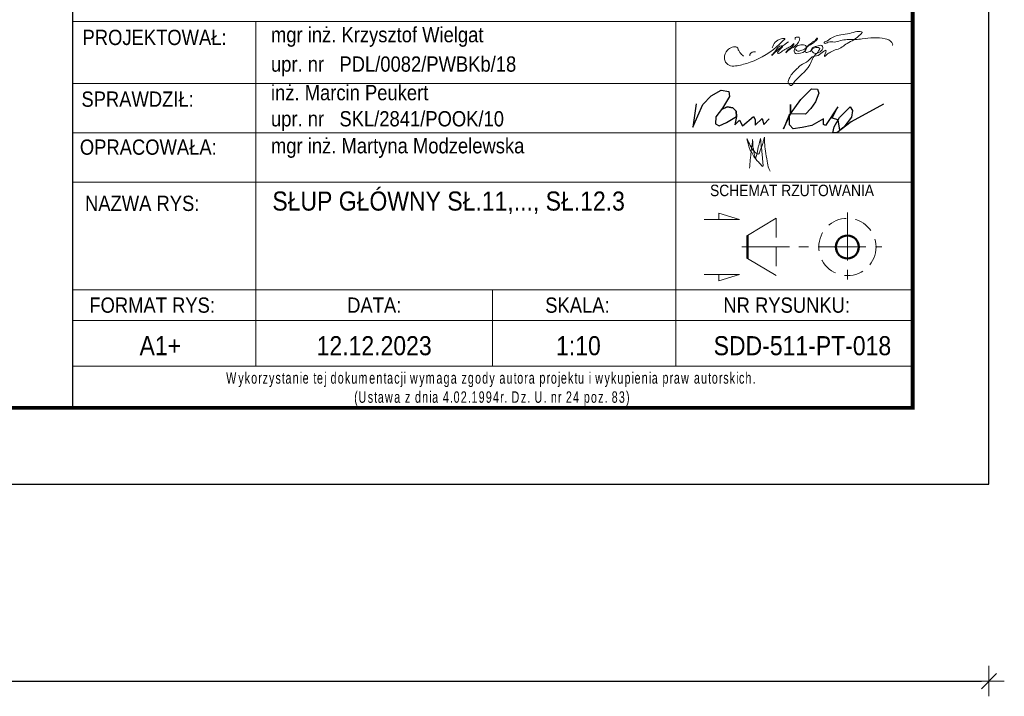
# Model space of a CAD drawing. Header units: millimetres. Extents: x 2097 to 3301, y 14853 to 15503.
# Tile 67 of 97: x 3172 to 3301, y 14853 to 14941. Entities that reach past the tile are written whole.
import ezdxf
from ezdxf.enums import TextEntityAlignment as Align

# ---------------------------------------------------------------- set-up
doc = ezdxf.new("R2010")
doc.units = ezdxf.units.MM
doc.header["$LTSCALE"] = 10
doc.linetypes.add('HIDDEN', pattern=[0.375, 0.25, -0.125])
doc.linetypes.add('MITTE', pattern=[2, 1.25, -0.25, 0.25, -0.25])
doc.layers.get('Defpoints').update_dxf_attribs({"color": 1})
doc.layers.add('_FORMATKA', color=8, linetype='Continuous', plot=False)
for name, color, linetype, lineweight in [('_RAMKA', 7, 'Continuous', 35), ('PS_DIM', 4, 'Continuous', 13), ('PS_Hidden', 2, 'HIDDEN', 9), ('PS_MIDLINE', 5, 'MITTE', 13), ('PS_Pos', 1, 'Continuous', 15), ('PS_SOLID', 7, 'Continuous', 30), ('PS_TEXT', 3, 'Continuous', 18)]:
    doc.layers.add(name, color=color, linetype=linetype, lineweight=lineweight)
doc.layers.add('_tabelka', color=7, linetype='Continuous')
doc.styles.add('gil', font='txt', dxfattribs={"width": 0.9})
doc.styles.add('simplex', font='simplex.shx', dxfattribs={"width": 0.75})
doc.dimstyles.new('1_10_PRZ', dxfattribs={"dimtxt": 2, "dimasz": 1, "dimexe": 2, "dimexo": 5, "dimgap": 1, "dimtad": 1, "dimdec": 0, "dimlfac": 10, "dimtxsty": 'simplex', "dimblk": 'dimznak', "dimcen": 2, "dimse1": 1, "dimse2": 1, "dimclrt": 3, "dimadec": 1, "dimazin": 0, "dimtfac": 1, "dimtdec": 0, "dimtix": 1, "dimtmove": 2, "dimatfit": 3, "dimldrblk": 'dim-grot', "dimfxl": 1, "dimarcsym": 0})

# ---------------------------------------------------------------- blocks, each defined once
blk = doc.blocks.new('A$C077725B1')
at = {"layer": 'PS_SOLID', "color": 5, "lineweight": 25}
for points in [[(0.45, 3.96), (0, 0.74), (1.35, 3.86), (2.53, 5.09), (3.87, 5.86), (4.96, 5.66), (5.03, 4.97), (4.09, 3.39), (3.17, 2.17), (3.12, 1.2), (3.6, 0.93), (4.61, 1.41), (5.99, 2.21), (5.97, 2.95), (5.49, 3.43), (4.71, 3.58), (3.95, 3.2), (4.71, 3.58), (5.49, 3.43), (5.97, 2.95), (5.99, 2.21), (5.79, 1.09), (6.4, 1.71), (6.83, 0.96), (8.36, 2.21), (8.58, 1.82), (8.58, 1.03), (9.53, 1.97), (9.77, 1.14), (10.51, 1.89)], [(26.25, 3.91), (21.8, 1.47), (19.81, 0), (19.26, 0), (19.47, 0.79), (20.21, 2.08), (21.68, 3.55), (21.99, 3.05), (21.86, 2.14), (20.81, 0.74), (20.25, 0.33), (20.03, 1.78), (19.17, 1.98), (19.96, 3.54), (18.27, 0.97), (18, 1.12), (18, 1.91), (16.37, 0.97), (15.05, 0.72), (13.81, 0.54), (13.29, 1.06), (13.29, 2.56), (12.47, 0.52), (13.42, 2.59), (13.42, 3.89), (13.42, 2.59), (14.85, 4.56), (16.34, 6.04), (17.15, 6.01), (17.36, 5.44), (16.89, 4.25), (16.25, 3.31), (15.51, 2.56), (13.42, 2.59)]]:
    blk.add_lwpolyline(points, dxfattribs=at)
blk = doc.blocks.new('tabela_rys')
at = {"layer": '_tabelka', "color": 251, "lineweight": 15}
for p, q in [((21.62, 58.32), (131.62, 58.32)), ((21.62, 58.32), (131.62, 58.32)), ((45.62, 58.32), (45.62, 37.33)), ((100.62, 58.32), (100.62, 37.33)), ((21.62, 50.24), (131.62, 50.24)), ((21.62, 43.79), (131.62, 43.79)), ((21.62, 37.33), (131.62, 37.33)), ((21.62, 37.33), (131.62, 37.33)), ((21.62, 37.33), (131.62, 37.33)), ((21.62, 37.33), (131.62, 37.33)), ((21.62, 37.33), (131.62, 37.33)), ((21.62, 37.33), (131.62, 37.33)), ((21.62, 37.33), (131.62, 37.33)), ((21.62, 37.33), (131.62, 37.33)), ((45.62, 37.33), (45.62, 23.22)), ((100.62, 37.33), (100.62, 13.22)), ((21.62, 23.22), (131.62, 23.22)), ((131.62, 23.22), (21.62, 23.22)), ((45.62, 23.22), (45.62, 13.22)), ((76.62, 23.22), (76.62, 13.22)), ((21.62, 19.22), (131.62, 19.22)), ((21.62, 13.22), (131.62, 13.22))]:
    blk.add_line(p, q, dxfattribs=at)
at = {"layer": '_tabelka', "color": 251, "lineweight": 30}
blk.add_lwpolyline([(131.62, 123.55), (21.62, 123.55), (21.62, 7.77), (131.62, 7.77)], close=True, dxfattribs=at)
at = {"layer": 'PS_DIM', "color": 5, "true_color": 0x1d16e9}
for points in [[(116.27, 54.78), (116.4, 54.56), (116.58, 54.45), (116.96, 54.56), (117.27, 54.64), (117.58, 54.82), (117.66, 55.11), (117.19, 55.3), (116.43, 55.09), (116.18, 54.85), (116.11, 54.56), (116.28, 54.15), (116.65, 54.15), (117.64, 54.62), (118.01, 55.28), (118.3, 55.44), (118.6, 55.74), (118.91, 55.92), (119.04, 56.14), (119.09, 56.16), (118.24, 55.3), (117.84, 55.07), (117.57, 54.61), (117.57, 54.35), (118.03, 54.35), (118.3, 54.51), (118.35, 54.72), (118.63, 54.99), (119.09, 55.11), (119.38, 55.19), (119.72, 55.19), (119.86, 54.94), (119.56, 54.42), (119.25, 54.24), (118.63, 54.24), (118.45, 54.43), (118.39, 54.64), (119.46, 54.8), (119.3, 54.52), (119.18, 54.31), (118.99, 54.13), (118.15, 52.67), (115.93, 50.15), (115.75, 49.97), (115.52, 50.04), (115.33, 50.36), (115.46, 50.86), (115.83, 51.49), (116.51, 52.17), (116.97, 52.63), (117.94, 53.19), (118.45, 53.7), (119.24, 53.91), (120.28, 54.51), (120.08, 53.78), (120.47, 54.09), (120.72, 54.24), (120.96, 54.38), (121.28, 54.56), (121.66, 54.66), (123.03, 55.46), (124.83, 56.69), (124.99, 56.96), (124.75, 57.03), (124.29, 57.03), (123.37, 56.78), (122.22, 56.61), (121.4, 56.39), (120.69, 55.98), (120.26, 55.73), (120.02, 55.6), (120.05, 55.5), (120.57, 55.64), (121.34, 55.64), (122.15, 55.85), (123.03, 55.97), (124.11, 55.97), (125.01, 56.08), (128, 56.08), (128.89, 55.57), (128.97, 55.25), (128.95, 55.23)], [(109.48, 53.8), (108.99, 54.29), (108.79, 54.65), (108.6, 54.97), (107.99, 54.97), (107.36, 54.6), (106.97, 53.57), (107.12, 53.03), (107.77, 52.55), (108.62, 52.55), (110.32, 53), (114.18, 55.37), (114.63, 55.81), (114.9, 56.08), (114.41, 56.08), (113.23, 54.9)], [(115.36, 55.7), (113.22, 53.93), (113.18, 53.9), (113.18, 53.98), (113.33, 54.13), (113.56, 54.36), (114.45, 55.17), (114.55, 55.14), (113.99, 54.42), (113.95, 54.18), (114.03, 54.16), (114.58, 54.48), (115.19, 54.83), (115.46, 54.98), (115.73, 55.14), (115.95, 55.36), (116.04, 55.45), (116.06, 55.39), (116.02, 55.28), (115.29, 54.61), (115.06, 54.38), (115.02, 54.23), (115.14, 54.35), (115.64, 54.75), (116.77, 55.82), (116.82, 56), (116.82, 56.17), (116.69, 56.3), (116.5, 56.3), (116.26, 56.24), (116.23, 56.11), (116.23, 56)], [(111.02, 54.38), (110.58, 54.31), (110.37, 54.14), (110.28, 53.86)], [(109.92, 42.99), (110.36, 42.1), (110.66, 41.59), (111.09, 41.15), (111.38, 40.99), (111.66, 41.47), (111.96, 42.25), (112.08, 42.76), (112.2, 43.19)], [(111.71, 43.01), (111.79, 41.97), (111.9, 41.03), (111.99, 40.03), (111.99, 39.38), (111.65, 39.72), (111.22, 40.15), (110.84, 40.68), (110.65, 41.02), (110.26, 41.69), (110.08, 42.33), (109.92, 42.99)], [(110.26, 39.14), (110.35, 40.27), (110.43, 40.94), (110.49, 41.47), (110.59, 42.26), (110.65, 42.75), (110.65, 42.9)], [(110.65, 42.9), (110.68, 42.38), (110.68, 42.14), (110.7, 41.97), (110.71, 41.9), (110.76, 41.68), (110.81, 41.47), (110.84, 41.29), (110.91, 40.88), (111.01, 40.53), (111.04, 40.47), (111.14, 40.66), (111.22, 40.95), (111.29, 41.28), (111.38, 41.81), (111.5, 42.26), (111.6, 42.66), (111.71, 43.03)], [(112.2, 43.19), (112.23, 42.5), (112.33, 41.38), (112.56, 40.06), (112.77, 39.1), (112.98, 38.73)]]:
    blk.add_spline(points, degree=3, dxfattribs=at)
at = {"layer": 'PS_Hidden'}
blk.add_line((113.73, 32.58), (113.73, 25.08), dxfattribs=at)
blk.add_circle((123.07, 28.83), 3.75, dxfattribs=at)
at = {"layer": 'PS_MIDLINE', "ltscale": 0.5}
for p, q in [((123.07, 33.33), (123.07, 24.33)), ((109.23, 28.83), (127.57, 28.83))]:
    blk.add_line(p, q, dxfattribs=at)
at = {"layer": 'PS_Pos'}
for p, q in [((109.98, 30.33), (113.73, 32.58)), ((113.73, 25.08), (109.98, 27.33))]:
    blk.add_line(p, q, dxfattribs=at)
at = {"layer": 'PS_Pos', "lineweight": 50}
blk.add_line((109.98, 27.33), (109.98, 30.33), dxfattribs=at)
at = {"layer": 'PS_SOLID', "lineweight": 50}
blk.add_line((109.98, 30.33), (109.98, 27.33), dxfattribs=at)
blk.add_circle((123.07, 28.83), 1.5, dxfattribs=at)
blk.add_circle((123.07, 28.83), 1.5, dxfattribs=at)
at = {"layer": 'PS_TEXT', "color": 7}
for p, q in [((108.95, 32.44), (104.3, 32.44)), ((108.95, 32.44), (106.22, 33.26)), ((106.22, 33.26), (106.22, 32.44)), ((108.95, 25.21), (104.3, 25.21)), ((108.95, 25.21), (106.22, 24.39)), ((106.22, 24.39), (106.22, 25.21))]:
    blk.add_line(p, q, dxfattribs=at)
at = {"layer": 'PS_Pos', "color": 7, "xscale": 0.9500000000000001, "yscale": 0.9500000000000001, "zscale": 0.9500000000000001}
blk.add_blockref('A$C077725B1', (102.85, 43.79), dxfattribs=at)
at = {"layer": '_tabelka', "color": 7, "style": 'gil', "width": 0.9}
for s, p in [('mgr inż. Krzysztof Wielgat', (47.6, 56.62)), ('upr. nr   PDL/0082/PWBKb/18 ', (47.6, 52.77)), ('inż. Marcin Peukert', (47.6, 49.03)), ('upr. nr   SKL/2841/POOK/10 ', (47.6, 45.61)), ('mgr inż. Martyna Modzelewska', (47.6, 42.08))]:
    blk.add_text(s, height=2, dxfattribs=at).set_placement(p, align=Align.MIDDLE_LEFT)
at = {"layer": '_tabelka', "color": 12, "style": 'gil', "width": 0.9}
for s, p in [('PROJEKTOWAŁ: ', (32.69, 56.26)), ('SPRAWDZIŁ: ', (30.47, 48.18)), ('OPRACOWAŁA: ', (31.87, 41.9)), ('NAZWA RYS:', (30.74, 34.54))]:
    blk.add_text(s, height=2, dxfattribs=at).set_placement(p, align=Align.MIDDLE)
at = {"layer": '_tabelka', "color": 251, "style": 'gil', "width": 0.9}
for s, p in [('FORMAT RYS:', (32.04, 21.22)), ('DATA:', (61.12, 21.22)), ('SKALA:', (87.72, 21.22)), ('NR RYSUNKU:', (115.12, 21.22))]:
    blk.add_text(s, height=2, dxfattribs=at).set_placement(p, align=Align.MIDDLE)
at = {"layer": '_tabelka', "color": 7, "lineweight": 13, "insert": (22.63, 10.21), "char_height": 1.5, "attachment_point": 4, "style": 'gil'}
blk.add_mtext_dynamic_manual_height_columns('\\pi19.10122;{\\W0.7;\\T1.2;Wykorzystanie tej dokumentacji wymaga zgody autora projektu i wykupienia praw autorskich.\\P\\pi35.86535;(Ustawa z dnia 4.02.1994r. Dz. U. nr 24 poz. 83)}', width=107.5936, gutter_width=12.5, heights=[0], dxfattribs=at)
at = {"layer": '_tabelka', "color": 7, "style": 'gil', "width": 0.9}
for p in [(47.79, 34.83), (47.79, 30.29), (47.79, 26.06)]:
    blk.add_attdef('NAZWA_RYS:', text='', height=2.5, dxfattribs=at).set_placement(p, align=Align.MIDDLE_LEFT)
blk.add_attdef('FORMAT', text='', height=2.5, dxfattribs=at).set_placement((33.12, 15.91), align=Align.MIDDLE)
at = {"layer": '_tabelka', "color": 7, "style": 'gil', "width": 0.9, "flags": 8}
for tag, p in [('DATA', (61.11, 15.91)), ('SKALA', (87.85, 15.91)), ('NR_RYSUNKU', (117.18, 15.91))]:
    blk.add_attdef(tag, text='', height=2.5, dxfattribs=at).set_placement(p, align=Align.MIDDLE)
at = {"layer": 'PS_TEXT', "color": 7, "insert": (100.88, 36.98), "char_height": 1.5, "width": 31.0028, "attachment_point": 1, "style": 'gil'}
blk.add_mtext('\\pi4.20993;SCHEMAT RZUTOWANIA', dxfattribs=at)
blk = doc.blocks.new('dimznak')
at = {"color": 0}
for points in [[(0, 2), (0, -2)], [(-2, 0), (2, 0)]]:
    blk.add_lwpolyline(points, dxfattribs=at)
at = {"color": 2}
blk.add_lwpolyline([(1, 1), (-1, -1)], dxfattribs=at)
blk = doc.blocks.new('*D1262')
at = {"layer": 'Defpoints', "color": 0, "transparency": 16777216}
for p in [(2099.35, 14880.62), (3299.35, 14880.62), (3299.35, 14854.87)]:
    blk.add_point(p, dxfattribs=at)
at = {"layer": 'PS_DIM', "color": 0, "lineweight": -2, "transparency": 16777216}
blk.add_line((2100.35, 14854.87), (3298.35, 14854.87), dxfattribs=at)
at = {"layer": 'PS_DIM', "color": 0, "lineweight": -2, "transparency": 16777216, "rotation": 180}
blk.add_blockref('dimznak', (2099.35, 14854.87), dxfattribs=at)
at = {"layer": 'PS_DIM', "color": 0, "lineweight": -2, "transparency": 16777216}
blk.add_blockref('dimznak', (3299.35, 14854.87), dxfattribs=at)
at = {"layer": 'PS_DIM', "color": 3, "transparency": 16777216, "insert": (2699.35, 14856.87), "char_height": 2, "attachment_point": 5, "style": 'simplex'}
blk.add_mtext('12000', dxfattribs=at)
blk = doc.blocks.new('dim-grot')
blk.add_hatch(color=256).paths.add_polyline_path([(0, 0), (-2, 0.5), (-2, -0.5)])
blk.add_lwpolyline([(0, 0), (-2, 0.5), (-2, -0.5), (0, 0)])

msp = doc.modelspace()

# ---------------------------------------------------------------- linework, layer by layer
at = {"layer": '_FORMATKA', "lineweight": -3}
msp.add_lwpolyline([(2099.35, 14880.62), (3299.35, 14880.62), (3299.35, 15474.62), (2099.35, 15474.62)], close=True, dxfattribs=at)
at = {"layer": '_RAMKA', "lineweight": -3, "const_width": 0.5}
msp.add_lwpolyline([(2129.35, 14890.62), (3289.35, 14890.62), (3289.35, 15464.62), (2129.35, 15464.62)], close=True, dxfattribs=at)

# ---------------------------------------------------------------- block references
at = {"layer": 'PS_DIM', "color": 7}
ref = msp.add_blockref('tabela_rys', (3157.74, 14882.85), dxfattribs=at)
ref.add_attrib('FORMAT', 'A1+', dxfattribs={"layer": '_tabelka', "color": 7, "height": 2.5, "style": 'gil', "width": 0.9}).set_placement((3190.85, 14898.76), align=Align.MIDDLE)
ref.add_attrib('DATA', '12.12.2023', dxfattribs={"layer": '_tabelka', "color": 7, "height": 2.5, "style": 'gil', "width": 0.9, "flags": 8}).set_placement((3218.85, 14898.76), align=Align.MIDDLE)
ref.add_attrib('SKALA', '1:10', dxfattribs={"layer": '_tabelka', "color": 7, "height": 2.5, "style": 'gil', "width": 0.9, "flags": 8}).set_placement((3245.59, 14898.76), align=Align.MIDDLE)
ref.add_attrib('NR_RYSUNKU', 'SDD-511-PT-018', dxfattribs={"layer": '_tabelka', "color": 7, "height": 2.5, "style": 'gil', "width": 0.9, "flags": 8}).set_placement((3274.92, 14898.76), align=Align.MIDDLE)
ref.add_attrib('NAZWA_RYS:', 'SŁUP GŁÓWNY SŁ.11,..., SŁ.12.3', dxfattribs={"layer": '_tabelka', "color": 7, "height": 2.5, "style": 'gil', "width": 0.9}).set_placement((3205.52, 14917.69), align=Align.MIDDLE_LEFT)

# ---------------------------------------------------------------- dimensions: what is measured, and where the dimension line sits
at = {"layer": 'PS_DIM'}
dim = msp.add_linear_dim(base=(3299.35, 14854.87), p1=(2099.35, 14880.62), p2=(3299.35, 14880.62), dimstyle='1_10_PRZ', dxfattribs=at)
dim.commit()
dim.dimension.update_dxf_attribs({"geometry": '*D1262', "text_midpoint": (2699.35, 14856.87)})

doc.saveas('drawing.dxf')
